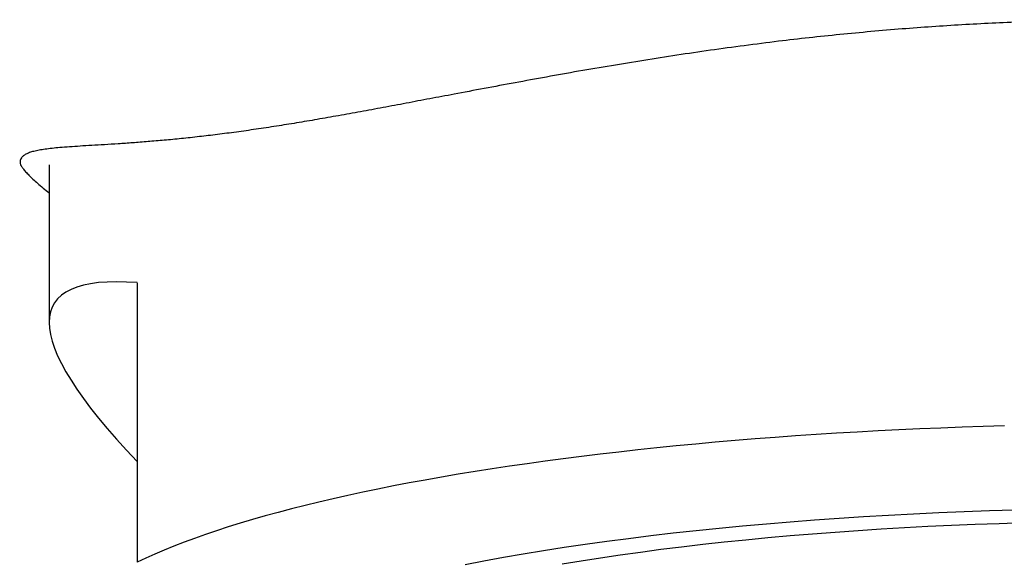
# Model space of a CAD drawing. Header units: millimetres. Extents: x 8 to 719, y 12 to 786.
# Tile 23 of 37: x 302.66 to 313.39, y 665.46 to 671.38. Entities that reach past the tile are written whole.
import ezdxf

# ---------------------------------------------------------------- set-up
doc = ezdxf.new("R2010")
doc.units = ezdxf.units.MM

msp = doc.modelspace()

# ---------------------------------------------------------------- linework, layer by layer
at = {"color": 7, "linetype": 'Continuous', "lineweight": 30}
for p, q in [((302.979, 669.792), (302.979, 668.076)), ((303.939, 668.509), (303.939, 665.461))]:
    msp.add_line(p, q, dxfattribs=at)
at = {"color": 7, "linetype": 'Continuous', "lineweight": 30, "flags": 128}
for points in [[(313.396, 666.947), (313.164, 666.94), (312.933, 666.933), (312.703, 666.924), (312.473, 666.915), (312.244, 666.904), (312.017, 666.893), (311.79, 666.881), (311.565, 666.868), (311.341, 666.853), (311.118, 666.838), (310.897, 666.822), (310.678, 666.806), (310.46, 666.788), (310.243, 666.769), (310.029, 666.75), (309.816, 666.729), (309.605, 666.708), (309.397, 666.686), (309.19, 666.663), (308.986, 666.64), (308.784, 666.615), (308.584, 666.59), (308.387, 666.563), (308.192, 666.536), (308, 666.509), (307.811, 666.48), (307.624, 666.451), (307.44, 666.42), (307.259, 666.39), (307.081, 666.358), (306.906, 666.326), (306.734, 666.293), (306.565, 666.259), (306.399, 666.225), (306.237, 666.19), (306.078, 666.154), (305.922, 666.118), (305.77, 666.081), (305.621, 666.043), (305.476, 666.005), (305.335, 665.966), (305.197, 665.927), (305.063, 665.887), (304.933, 665.846), (304.806, 665.805), (304.684, 665.764), (304.565, 665.722), (304.451, 665.68), (304.34, 665.637), (304.233, 665.593), (304.131, 665.55), (304.033, 665.505), (303.939, 665.461)], [(307.514, 665.438), (307.72, 665.478), (307.932, 665.516), (308.148, 665.554), (308.369, 665.59), (308.595, 665.625), (308.825, 665.659), (309.059, 665.691), (309.297, 665.722), (309.539, 665.752), (309.784, 665.781), (310.033, 665.808), (310.286, 665.834), (310.541, 665.858), (310.8, 665.881), (311.061, 665.903), (311.325, 665.923), (311.592, 665.942), (311.86, 665.96), (312.131, 665.975), (312.404, 665.99), (312.679, 666.003), (312.955, 666.014), (313.232, 666.024), (313.51, 666.032)], [(308.573, 665.444), (308.78, 665.478), (308.992, 665.511), (309.207, 665.543), (309.426, 665.573), (309.649, 665.603), (309.876, 665.631), (310.106, 665.657), (310.34, 665.683), (310.576, 665.707), (310.816, 665.73), (311.058, 665.752), (311.303, 665.772), (311.551, 665.791), (311.8, 665.809), (312.052, 665.825), (312.306, 665.84), (312.562, 665.853), (312.819, 665.866), (313.078, 665.876), (313.338, 665.885), (313.599, 665.893)]]:
    msp.add_lwpolyline(points, dxfattribs=at)
at = {"color": 7, "linetype": 'Continuous', "lineweight": 30}
msp.add_ellipse((314.914, 661.336), major_axis=(11.886, -6.938), ratio=0.156367, start_param=2.828787, end_param=3.636439, dxfattribs=at)
for points, knots in [([(314.914, 671.376), (314.803, 671.376), (314.582, 671.376), (314.25, 671.371), (313.919, 671.363), (313.589, 671.352), (313.26, 671.338), (312.932, 671.32), (312.605, 671.299), (312.274, 671.275), (311.94, 671.246), (311.601, 671.214), (311.265, 671.179), (310.917, 671.139), (310.558, 671.093), (310.188, 671.043), (309.823, 670.989), (309.463, 670.933), (309.106, 670.874), (308.752, 670.814), (308.401, 670.751), (308.058, 670.688), (307.722, 670.626), (307.413, 670.567), (307.13, 670.514), (306.872, 670.465), (306.62, 670.417), (306.374, 670.372), (306.135, 670.329), (305.902, 670.288), (305.676, 670.25), (305.454, 670.214), (305.234, 670.181), (305.02, 670.15), (304.814, 670.124), (304.613, 670.1), (304.42, 670.079), (304.233, 670.061), (304.056, 670.046), (303.889, 670.033), (303.731, 670.022), (303.582, 670.013), (303.444, 670.005), (303.316, 669.997), (303.2, 669.99), (303.099, 669.982), (303.011, 669.973), (302.935, 669.964), (302.869, 669.953), (302.811, 669.941), (302.763, 669.927), (302.725, 669.91), (302.696, 669.891), (302.678, 669.871), (302.667, 669.851), (302.661, 669.83), (302.663, 669.807), (302.673, 669.782), (302.688, 669.763), (302.696, 669.753)], [0, 0, 0, 0, 0.016409, 0.032826, 0.049245, 0.065656, 0.082053, 0.098454, 0.114856, 0.131252, 0.148571, 0.165898, 0.183224, 0.200544, 0.220264, 0.240001, 0.259743, 0.27948, 0.299201, 0.319471, 0.339758, 0.36005, 0.380336, 0.400606, 0.417323, 0.434048, 0.450772, 0.46749, 0.484209, 0.500936, 0.517663, 0.534382, 0.552105, 0.569838, 0.587572, 0.605296, 0.623842, 0.642402, 0.660967, 0.679529, 0.698076, 0.717079, 0.736094, 0.755115, 0.774133, 0.793136, 0.810076, 0.827021, 0.843966, 0.860905, 0.877847, 0.894795, 0.911745, 0.928687, 0.942949, 0.95722, 0.971489, 0.985748, 1, 1, 1, 1]), ([(302.695, 669.753), (302.704, 669.742), (302.722, 669.72), (302.758, 669.682), (302.801, 669.64), (302.853, 669.593), (302.911, 669.543), (302.957, 669.507), (302.979, 669.489)], [0, 0, 0, 0, 0.1687347, 0.3375263, 0.5062912, 0.6749893, 0.8438444, 1, 1, 1, 1])]:
    msp.add_open_spline(points, degree=3, knots=knots, dxfattribs=at)

doc.saveas('drawing.dxf')
